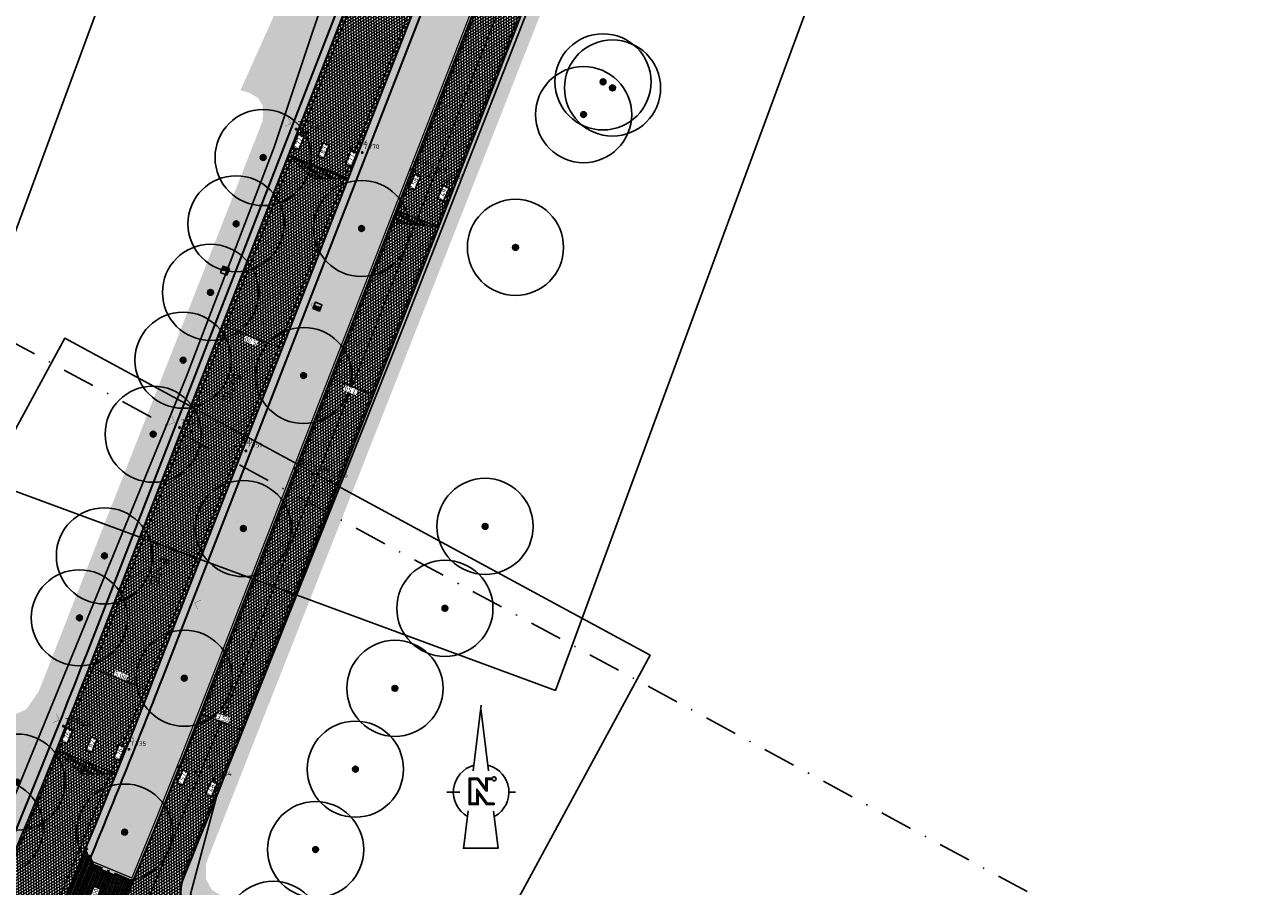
# Model space of a CAD drawing. Header units: metres. Extents: x 157685 to 160831, y 403691 to 406312.
# Tile 101 of 134: x 159935 to 160031, y 405254 to 405321. Entities that reach past the tile are written whole.
import ezdxf
from ezdxf.enums import TextEntityAlignment as Align

# ---------------------------------------------------------------- set-up
doc = ezdxf.new("R2010")
doc.units = ezdxf.units.M
doc.header["$PDMODE"] = 35
for name, pattern in [('DASHDOT2', [12.7, 6.35, -3.175, 0, -3.175]), ('VH-OPSLUITBAND_120X250', [26, 16, -4, 2, -4]), ('VW-1-3_STREEP', [4, 1, -3]), ('VW-30-270_STREEP', [3, 0.3, -2.7])]:
    doc.linetypes.add(name, pattern=pattern)
doc.layers.get('Defpoints').update_dxf_attribs({"color": 171})
for name, color, linetype, lineweight in [('B-WE-GR-BOOM-S (ingemeten)', 90, 'Continuous', 25), ('B-WE-OG-HOOGTEPUNT-S', 7, 'Continuous', 25), ('B-WE-OG-HOOGTEPUNT-T18', 10, 'Continuous', 18), ('B-WE-OG-TOPOGRAFIE-T35', 7, 'Continuous', 35), ('N-WE-GR-DOORWORTELBARE RUIMTE-G', 80, 'Continuous', 35), ('N-WE-GR-GRAS-A', 62, 'Continuous', 18), ('N-WE-GW-HOOGTE_AFWERKHOOGTE-T25', 7, 'Continuous', 25), ('N-WE-VH-GESLOTENVERHARDING_ASFALT-A-200', 253, 'Continuous', 18), ('N-WE-VH-HALFVERHARDING_GRASBETONSTEEN-A-200', 132, 'Continuous', 18), ('N-WE-VH-HALFVERHARDING_GRASBETONSTEEN-G', 7, 'Continuous', 35), ('N-WE-VH-KANTOPSLUITING_OPSLUITBAND_120X250-G', 4, 'VH-OPSLUITBAND_120X250', 35), ('N-WE-VH-KANTVERHARDING-G', 7, 'Continuous', 30), ('N-WE-VH-M', 7, 'Continuous', 18), ('N-WE-VH-OPENVERHARDING_BETONSTRAATSTEEN-A-200', 252, 'Continuous', 18), ('N-WE-VH-VERHARDING_ASFALT-A', 252, 'Continuous', 18), ('N-WE-VW-MARKERING_LANGS_STREEP_13_010-G', 7, 'VW-1-3_STREEP', 13), ('N-WE-VW-MARKERING_LANGS_STREEP_30270_010-G', 7, 'VW-30-270_STREEP', 13), ('N-WE-VW-MARKERING_LANGS_STREEP_DOORGETROKKEN_010-G', 7, 'Continuous', 13), ('X-XX-AL-BLADVERWIJZING_AS-G', 7, 'DASHDOT2', 25), ('X-XX-AL-ORIENTATIE-S', 7, 'Continuous', 25)]:
    doc.layers.add(name, color=color, linetype=linetype, lineweight=lineweight)
doc.layers.add('Iv-a-afwateringsprofiel', color=5, linetype='Continuous')
doc.styles.add('NLCS-ISO', font='NLCS-ISO.TTF')
doc.styles.add('NLCS-ISO-M200-T18', font='NLCS-ISO.TTF', dxfattribs={"height": 0.36})
doc.styles.add('NLCS-ISO-M200-T35', font='NLCS-ISO.TTF', dxfattribs={"height": 0.7000000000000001})
doc.dimstyles.new('NLCS-M200-T18-PIJL_L2_H2', dxfattribs={"dimscale": 0.2, "dimtxt": 0.36, "dimasz": 1.8, "dimexe": 2, "dimexo": 2, "dimgap": 0.7, "dimtad": 1, "dimzin": 0, "dimdsep": 46, "dimtxsty": 'NLCS-ISO-M200-T18', "dimcen": 0, "dimdle": 2, "dimclrd": 256, "dimclre": 256, "dimclrt": 256, "dimazin": 0, "dimtfac": 1, "dimtofl": 0, "dimtmove": 0, "dimatfit": 3, "dimfxl": 2, "dimfxlon": 1, "dimtfill": 1, "dimtfillclr": 256, "dimtolj": 1, "dimtzin": 0, "dimlwd": -1, "dimlwe": -1, "dimarcsym": 0})
pattern_1 = [(0, (0, 0), (1, 1), [0.12, -0.8]), (45, (0.4, 0.2), (-0.1131370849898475, 1.866761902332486), [0.12, -0.8]), (29.99999999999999, (0.08, 0.12), (0.2274613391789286, 1.286025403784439), [0.12, -0.8]), (15, (0.32, 0.48), (0.3856270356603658, 0.7244941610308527), [0.12, -0.8]), (135, (0.16, 2), (-0.02828427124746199, -0.6505382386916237), [0.12, -0.8]), (150, (1.2, 0.4), (0.2156921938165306, -0.5864101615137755), [0.12, -0.8]), (165, (0.24, 0.04), (0.1434520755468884, -0.7010146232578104), [0.12, -0.8]), (85, (0.4, 0.4), (-0.872677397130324, 1.040016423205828), [0.12, -0.8]), (99.99999999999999, (0, 0), (-1.112117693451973, 0.7787131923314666), [0.12, -0.7999999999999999])]
pattern_2 = [(45, (0, 0), (-0.1979898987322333, 0.1979898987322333), [0.14, -0.14]), (135, (0, 0), (-0.1979898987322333, -0.1979898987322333), [0.14, -0.14]), (45, (-0.098994, 0.098994), (-0.1979898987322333, 0.1979898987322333), [0.14, -0.14]), (135, (0.098994, 0.098994), (-0.1979898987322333, -0.1979898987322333), [0.14, -0.14])]

# ---------------------------------------------------------------- blocks, each defined once
blk = doc.blocks.new('Noordpijl Advin')
blk.add_hatch(color=256).paths.add_polyline_path([(2.177849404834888, 2.73513994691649), (0.9178477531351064, 2.73513994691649), (0.9178477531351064, 0.6877692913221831), (-0.5851211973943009, 2.73513994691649), (-2.319488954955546, 2.73513994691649), (-2.319488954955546, -2.44311867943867), (-0.5625231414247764, -2.44311867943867), (-0.5625231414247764, -0.2367687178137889), (1.043524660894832, -2.443118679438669), (2.539621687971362, -2.443118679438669), (2.539621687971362, -2.174601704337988), (1.180188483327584, -2.174601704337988), (-0.8310401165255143, 0.5883759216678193), (-0.8310401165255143, -2.174601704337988), (-2.050971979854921, -2.174601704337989), (-2.050971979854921, 2.466622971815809), (-0.7211052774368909, 2.466622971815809), (0.9137161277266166, 0.239640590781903), (1.186364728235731, 0.239640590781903), (1.186364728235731, 2.466622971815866), (2.181753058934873, 2.466622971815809, 5.5329464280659)])
for p, q in [((0.02856467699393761, 16.93314052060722), (-1.541224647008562, 4.143700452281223)), ((-2.497582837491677, -3.647972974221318), (-3.408174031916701, -11.06677200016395))]:
    blk.add_line(p, q)
for points in [[(-0.0514094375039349, 16.28157274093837), (1.458753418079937, 4.173447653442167)], [(-5.421043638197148, 0), (-6.698291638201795, 0)], [(-5.421043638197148, 0), (-4.143795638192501, 0)], [(5.421043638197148, 0), (6.698291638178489, 0)], [(2.439107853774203, -3.68680006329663), (3.33960511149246, -10.90677200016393), (-3.388535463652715, -10.90677200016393)]]:
    blk.add_lwpolyline(points)
blk.add_lwpolyline([(2.177849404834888, 2.73513994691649), (0.9178477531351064, 2.73513994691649), (0.9178477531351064, 0.6877692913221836), (-0.5851211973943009, 2.73513994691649), (-2.319488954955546, 2.73513994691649), (-2.319488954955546, -2.443118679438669), (-0.5625231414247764, -2.443118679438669), (-0.5625231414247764, -0.2367687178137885), (1.043524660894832, -2.443118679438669), (2.539621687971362, -2.443118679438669), (2.539621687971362, -2.174601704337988), (1.180188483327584, -2.174601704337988), (-0.8310401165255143, 0.5883759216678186), (-0.8310401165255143, -2.174601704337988), (-2.050971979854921, -2.174601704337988), (-2.050971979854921, 2.466622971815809), (-0.7211052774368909, 2.466622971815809), (0.9137161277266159, 0.239640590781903), (1.186364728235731, 0.239640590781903), (1.186364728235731, 2.466622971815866), (2.181753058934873, 2.466622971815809), (2.181753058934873, 2.466622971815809, 5.5329464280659)], format="xyb", close=True)
for start, end in [(105.0457757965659, 240.9591359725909), (300.1770492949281, 74.04173971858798)]:
    blk.add_arc((0, 0), 5.421043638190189, start, end)
for points in [[(-0.0514094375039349, 16.28157274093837), (0.02856467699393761, 16.93314052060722), (1.45875341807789, 4.173447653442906), (1.627851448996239, 4.110441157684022)], [(2.419406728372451, -3.700283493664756), (2.57340211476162, -3.594889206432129), (3.33960511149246, -10.90677200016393), (3.520800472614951, -11.06677200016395)], [(-3.408174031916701, -11.06677200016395), (-3.388535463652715, -10.90677200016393), (3.520800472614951, -11.06677200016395), (3.33960511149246, -10.90677200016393)]]:
    blk.add_solid(points)
blk = doc.blocks.new('*D823')
at = {"layer": 'Defpoints', "color": 0, "transparency": 16777216}
for p in [(159948.4194690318, 405267.0579956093), (159951.6790182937, 405265.7831079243), (159951.6790182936, 405265.7831079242)]:
    blk.add_point(p, dxfattribs=at)
at = {"layer": 'N-WE-VH-M', "transparency": 16777216}
for p, q in [((159948.4194690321, 405267.0579956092), (159948.5651704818, 405267.4305155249)), ((159948.7547369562, 405266.9268643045), (159951.3437503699, 405265.9142392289)), ((159951.6790182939, 405265.7831079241), (159951.5333168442, 405265.4105880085))]:
    blk.add_line(p, q, dxfattribs=at)
for points in [[(159948.7765921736, 405266.9827422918), (159948.7328817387, 405266.8709863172), (159948.4194690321, 405267.0579956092)], [(159951.3656055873, 405265.9701172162), (159951.3218951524, 405265.8583612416), (159951.6790182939, 405265.7831079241)]]:
    blk.add_solid(points, dxfattribs=at)
at = {"layer": 'N-WE-VH-M', "transparency": 16777216, "insert": (159950.1658048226, 405266.7185676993), "char_height": 0.36, "attachment_point": 5, "rotation": 338.6383433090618, "style": 'NLCS-ISO-M200-T18', "bg_fill": 3, "box_fill_scale": 1.1, "bg_fill_color": 256, "bg_fill_true_color": 13158600, "bg_fill_transparency": 0}
blk.add_mtext('\\A1;3.50', dxfattribs=at)
blk = doc.blocks.new('*D824')
at = {"layer": 'Defpoints', "color": 0, "transparency": 16777216}
for p in [(159939.7925957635, 405270.8077910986), (159939.7501453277, 405270.6991067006), (159944.4499465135, 405268.9887023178)]:
    blk.add_point(p, dxfattribs=at)
at = {"layer": 'N-WE-VH-M', "transparency": 16777216}
for p, q in [((159939.7501453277, 405270.6991067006), (159939.6046182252, 405270.3265186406)), ((159944.0721668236, 405269.0109923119), (159940.0854745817, 405270.5681323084)), ((159944.4074960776, 405268.8800179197), (159944.2619689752, 405268.5074298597))]:
    blk.add_line(p, q, dxfattribs=at)
for points in [[(159940.1073036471, 405270.6240205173), (159940.0636455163, 405270.5122440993), (159939.7501453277, 405270.6991067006)], [(159944.093995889, 405269.0668805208), (159944.0503377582, 405268.9551041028), (159944.4074960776, 405268.8800179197)]]:
    blk.add_solid(points, dxfattribs=at)
at = {"layer": 'N-WE-VH-M', "transparency": 16777216, "insert": (159942.1952423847, 405270.0876327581), "char_height": 0.36, "attachment_point": 5, "rotation": 338.66515650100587, "style": 'NLCS-ISO-M200-T18', "bg_fill": 3, "box_fill_scale": 1.1, "bg_fill_color": 256, "bg_fill_true_color": 13158600, "bg_fill_transparency": 0}
blk.add_mtext('\\A1;5.00', dxfattribs=at)
blk = doc.blocks.new('*D831')
at = {"layer": 'Defpoints', "color": 0, "transparency": 16777216}
for p in [(159941.1568470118, 405254.707042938), (159941.2049837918, 405254.6870176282), (159939.6204568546, 405251.0138728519)]:
    blk.add_point(p, dxfattribs=at)
at = {"layer": 'N-WE-VH-M', "transparency": 16777216}
for p, q in [((159939.8068687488, 405251.3262328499), (159941.0667086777, 405254.3546323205)), ((159941.2049837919, 405254.6870176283), (159941.5743008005, 405254.5333786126)), ((159939.6685936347, 405250.9938475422), (159940.0379106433, 405250.8402085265))]:
    blk.add_line(p, q, dxfattribs=at)
for points in [[(159941.0113111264, 405254.3776781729), (159941.122106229, 405254.3315864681), (159941.2049837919, 405254.6870176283)], [(159939.7514711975, 405251.3492787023), (159939.8622663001, 405251.3031869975), (159939.6685936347, 405250.9938475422)]]:
    blk.add_solid(points, dxfattribs=at)
at = {"layer": 'N-WE-VH-M', "transparency": 16777216, "insert": (159940.1413351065, 405252.9633437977), "char_height": 0.36, "attachment_point": 5, "rotation": 67.41227417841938, "style": 'NLCS-ISO-M200-T18', "bg_fill": 3, "box_fill_scale": 1.1, "bg_fill_color": 256, "bg_fill_true_color": 13158600, "bg_fill_transparency": 0}
blk.add_mtext('\\A1;4.00', dxfattribs=at)
blk = doc.blocks.new('*D843')
at = {"layer": 'Defpoints', "color": 0, "transparency": 16777216}
for p in [(159958.6113422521, 405293.249947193), (159961.8731554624, 405291.9808630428), (159961.8731554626, 405291.9808630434)]:
    blk.add_point(p, dxfattribs=at)
at = {"layer": 'N-WE-VH-M', "transparency": 16777216}
for p, q in [((159958.6113422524, 405293.2499471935), (159958.756380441, 405293.6227258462)), ((159958.9468430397, 405293.1194128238), (159961.5376546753, 405292.111397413)), ((159961.8731554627, 405291.9808630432), (159962.0181936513, 405292.3536416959))]:
    blk.add_line(p, q, dxfattribs=at)
for points in [[(159958.9250873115, 405293.0634960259), (159958.968598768, 405293.1753296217), (159958.6113422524, 405293.2499471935)], [(159961.515898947, 405292.0554806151), (159961.5594104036, 405292.1673142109), (159961.8731554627, 405291.9808630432)]]:
    blk.add_solid(points, dxfattribs=at)
at = {"layer": 'N-WE-VH-M', "transparency": 16777216, "insert": (159960.1262183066, 405292.3171821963), "char_height": 0.36, "attachment_point": 5, "rotation": 158.7403213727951, "style": 'NLCS-ISO-M200-T18', "bg_fill": 3, "box_fill_scale": 1.1, "bg_fill_color": 256, "bg_fill_true_color": 13158600, "bg_fill_transparency": 0}
blk.add_mtext('\\A1;3.50', dxfattribs=at)
blk = doc.blocks.new('*D844')
at = {"layer": 'Defpoints', "color": 0, "transparency": 16777216}
for p in [(159950.1256568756, 405297.3641576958), (159950.1256568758, 405297.3641576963), (159954.7853900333, 405295.5511803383)]:
    blk.add_point(p, dxfattribs=at)
at = {"layer": 'N-WE-VH-M', "transparency": 16777216}
for p, q in [((159950.1256568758, 405297.3641576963), (159950.2706950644, 405297.7369363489)), ((159954.4498892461, 405295.6817147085), (159950.4611576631, 405297.2336233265)), ((159954.7853900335, 405295.5511803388), (159954.9304282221, 405295.9239589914))]:
    blk.add_line(p, q, dxfattribs=at)
for points in [[(159950.4394019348, 405297.1777065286), (159950.4829133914, 405297.2895401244), (159950.1256568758, 405297.3641576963)], [(159954.4281335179, 405295.6257979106), (159954.4716449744, 405295.7376315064), (159954.7853900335, 405295.5511803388)]]:
    blk.add_solid(points, dxfattribs=at)
at = {"layer": 'N-WE-VH-M', "transparency": 16777216, "insert": (159952.3394929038, 405296.1594460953), "char_height": 0.36, "attachment_point": 5, "rotation": 158.74032137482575, "style": 'NLCS-ISO-M200-T18', "bg_fill": 3, "box_fill_scale": 1.1, "bg_fill_color": 256, "bg_fill_true_color": 13158600, "bg_fill_transparency": 0}
blk.add_mtext('\\A1;5.00', dxfattribs=at)
blk = doc.blocks.new('SGR-BOOM_01')
at = {"ltscale": 0.1}
h = blk.add_hatch(color=256, dxfattribs=at)
edge = h.paths.add_edge_path()
edge.add_arc((7.366995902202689e-12, -5.115907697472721e-12), 0.15, 0, 360)
for centre, radius in [((0, 0), 2.5), ((7.366995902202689e-12, -5.115907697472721e-12), 0.04499999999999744)]:
    blk.add_circle(centre, radius)
blk.add_circle((7.366995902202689e-12, -5.115907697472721e-12), 0.15, dxfattribs=at)
blk = doc.blocks.new('SOG-HOOGTEPUNT-SO')
for p, q in [((-0.5, 0), (0.5, 0)), ((0, 0.5), (0, -0.5))]:
    blk.add_line(p, q)
blk = doc.blocks.new('*U873')
h = blk.add_hatch()
h.set_pattern_fill('AMO-BODEM_LEEM', color=256, scale=0.1, angle=135, pattern_type=2)
h.set_pattern_definition([(270, (0.4999999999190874, -1.52950818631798), (0.25, -5.551115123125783e-17), [])])
h.paths.add_polyline_path([(3.499999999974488, 0), (3.499999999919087, 1), (0, 0)])
blk.add_lwpolyline([(3.499999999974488, 0), (3.499999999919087, 1), (0, 0)], close=True)
blk = doc.blocks.new('*U874')
h = blk.add_hatch()
h.set_pattern_fill('AMO-BODEM_LEEM', color=256, scale=0.1, angle=135, pattern_type=2)
h.set_pattern_definition([(270, (-0.4999999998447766, -0.5295081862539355), (0.25, -5.551115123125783e-17), [])])
h.paths.add_polyline_path([(2.500000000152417, 0), (2.500000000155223, 1.000000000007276), (0, 0)])
h = blk.add_hatch()
h.set_pattern_fill('AMO-BODEM_LEEM', color=256, scale=0.1, angle=135, pattern_type=2)
h.set_pattern_definition([(270, (-1.499999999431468, -0.5295081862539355), (0.25, -5.551115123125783e-17), [])])
h.paths.add_polyline_path([(2.500000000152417, 0), (2.500000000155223, 1.000000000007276), (5.000000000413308, 0)])
for points in [[(2.500000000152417, 0), (2.500000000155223, 1.000000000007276), (0, 0)], [(2.500000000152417, 0), (2.500000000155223, 1.000000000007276), (5.000000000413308, 0)]]:
    blk.add_lwpolyline(points, close=True)
blk = doc.blocks.new('*U887')
at = {"true_color": 0xff0000}
h = blk.add_hatch(dxfattribs=at)
h.set_pattern_fill('ANGLE', color=1)
h.set_pattern_definition([(0, (-159856.0172382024, -405056.4719407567), (0, 6.985), [5.08, -1.905]), (90, (-159856.0172382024, -405056.4719407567), (-6.985, 4.277078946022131e-16), [5.08, -1.905])])
h.paths.add_polyline_path([(-0.2700000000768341, 0), (0, 0), (-5.820768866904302e-11, 0.5400000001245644), (-0.2700000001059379, 0.5400000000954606)])
h = blk.add_hatch(color=1, dxfattribs=at)
h.dxf.hatch_style = 1
h.paths.add_polyline_path([(-0.2700000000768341, 0), (0, 0), (-5.820766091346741e-11, 0.5400000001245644), (-0.2700000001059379, 0.5400000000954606)])
for points in [[(-0.2700000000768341, 0.5400000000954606), (0.269999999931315, 0.5400000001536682), (0.269999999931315, 0), (-0.2700000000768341, 0), (-0.2700000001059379, 0.5400000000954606)], [(-5.820766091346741e-11, 0.5400000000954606), (0, 0)]]:
    blk.add_lwpolyline(points)

msp = doc.modelspace()

# ---------------------------------------------------------------- hatches: boundary and pattern name
at = {"layer": 'N-WE-GR-GRAS-A'}
h = msp.add_hatch(dxfattribs=at)
h.set_pattern_fill('AGR-GRAS_01-SO', color=256, scale=0.04, pattern_type=2)
h.set_pattern_definition(pattern_1)
h.paths.add_polyline_path([(159817.8796577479, 405032.3615227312, -0.4244536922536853), (159807.6438550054, 405029.4353138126), (159804.9141757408, 405031.0140775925), (159806.698841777, 405031.3737125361), (159807.04, 405031.16), (159809.611, 405030.341), (159812.223, 405030.001), (159814.279, 405030.385), (159814.444, 405031.62), (159813.956, 405032.225), (159812.2396506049, 405033.242021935), (159814.061361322, 405034.8103542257), (159814.820717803, 405034.4740069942), (159815.4994739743, 405034.4123150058), (159816.4167998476, 405034.6580784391), (159816.9569999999, 405035.0349999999), (159820.3059377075, 405041.4946262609), (159822.354460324, 405045.432314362), (159826.6084500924, 405053.2936794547), (159829.7245208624, 405059.052172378), (159832.6918773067, 405064.5358415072), (159835.7447925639, 405070.2193987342), (159838.9744319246, 405076.357307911), (159841.6731033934, 405081.4861159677), (159844.7820544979, 405087.3946578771), (159847.8561333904, 405093.236925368), (159850.9675923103, 405099.3492203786), (159854.691755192, 405106.6695736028), (159860.2108525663, 405117.423530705), (159863.4243890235, 405123.3615823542), (159868.7449137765, 405133.192978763), (159871.6940751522, 405138.642511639), (159873.819, 405142.569), (159873.564, 405143.583), (159872.949, 405144.16), (159873.919, 405145.714), (159874.7056259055, 405145.5456317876), (159875.890950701, 405145.9547218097), (159876.2720000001, 405146.3540000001), (159878.9147885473, 405151.370059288), (159881.6262659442, 405156.5466831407), (159887.3003615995, 405167.3793970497), (159892.3483595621, 405177.0167949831), (159893.538, 405179.288), (159894.727, 405181.558), (159894.969, 405183.164), (159894.4128649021, 405184.0045896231), (159892.825, 405184.615), (159896.102, 405188.599), (159896.9029999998, 405188.438), (159898.181, 405188.684), (159899.684, 405190.033), (159902.6926736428, 405195.8713152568), (159907.5866702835, 405205.3680897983), (159913.3084460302, 405216.4711653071), (159918.3450532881, 405227.099399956), (159923.3978129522, 405237.8616172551), (159925.995516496, 405243.3946431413), (159929.861, 405251.628), (159929.911, 405253.028), (159929.35, 405253.63), (159928.363, 405254.141), (159928.977, 405259.516), (159929.897, 405259.351), (159931.062, 405259.363), (159932.331, 405262.333), (159931.733, 405263.36), (159931.174, 405263.618), (159932.61, 405267.191), (159933.738, 405266.939), (159934.813, 405267.403), (159935.788, 405268.797), (159941.1987197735, 405282.5879445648), (159944.9254816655, 405292.0867855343), (159949.2255724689, 405303.0469380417), (159953.271, 405313.358), (159953.284, 405314.495), (159952.883, 405315.118), (159952.236, 405315.511), (159951.529, 405315.708), (159958.367, 405330.954), (159959.877, 405331.032), (159960.96, 405331.735), (159963.5452468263, 405338.7491122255), (159973.5640148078, 405364.9600869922), (159984.162, 405391.33), (159983.822, 405392.929), (159983.104, 405393.589), (159982.386, 405393.853), (159984.688, 405397.951), (159985.985, 405397.984), (159987.076, 405398.897), (159989.441, 405405.903), (159988.08, 405407.062), (159988.527, 405412.178), (159989.913, 405411.732), (159991.291, 405411.789), (159992.095, 405412.104), (159998.5395093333, 405429.2600094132), (160007.1440218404, 405452.1679849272), (160009.451, 405458.31), (160009.626, 405460.261), (160009.534, 405460.661), (160008.794, 405461.402), (160009.8954955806, 405467.6054778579), (160011.385, 405467.341), (160013.662, 405468.133), (160014.677, 405469.155), (160026.9453321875, 405500.9300206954), (160034.7315372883, 405521.1565030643), (160042.3070101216, 405541.7245019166), (160047.868, 405557.494), (160047.613, 405559.249), (160046.719, 405560.154), (160045.615, 405560.352), (160047.615, 405564.794), (160048.822, 405564.245), (160050.393, 405564.15), (160050.929, 405564.7125), (160051.128, 405565.102), (160051.131, 405565.949), (160048.346, 405567.585), (160050.1055, 405571.699), (160050.699, 405570.911), (160051.669, 405570.665), (160053.018, 405570.643), (160053.937, 405571.219), (160058.5456374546, 405583.3248661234), (160064.6810399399, 405599.4412045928), (160069.547, 405612.223), (160069.547, 405613.704), (160068.895, 405614.706), (160068.1765210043, 405615.0935586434), (160070.5442836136, 405619.4830561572), (160072.047, 405619.276), (160073.333, 405619.76), (160078.7473752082, 405633.9478085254), (160089.138878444, 405660.9656097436), (160104.332, 405700.743), (160104.711, 405703.242), (160102.967, 405704.018), (160104.9126580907, 405706.7553753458), (160106.026, 405706.74), (160107.223, 405707.65), (160113.4380612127, 405722.7273025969), (160116.4352043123, 405730.3910378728), (160119.5624009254, 405738.6670014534), (160120.942, 405742.345), (160122.7570846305, 405748.868433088), (160125.062, 405762.2635), (160125.7830441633, 405769.6398440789), (160126.167433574, 405777.2421988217), (160126.2277432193, 405782.3110332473), (160136.3575773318, 405786.1409829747), (160140.471531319, 405781.8232589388, -0.3714281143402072), (160141.0844722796, 405769.5659894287, 0.07269134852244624), (160116.0165246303, 405725.3933185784), (160115.4468538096, 405723.9291447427), (159939.5895977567, 405271.9390061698, -0.02962782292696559), (159902.6989021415, 405191.5621666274)])
h = msp.add_hatch(dxfattribs=at)
h.set_pattern_fill('AGR-GRAS_01-SO', color=256, scale=0.04, pattern_type=2)
h.set_pattern_definition(pattern_1)
edge = h.paths.add_edge_path()
edge.add_line((159938.4496314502, 405251.3709765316), (159937.8599334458, 405251.1285682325))
edge.add_arc((159243.5186586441, 405542.7615638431), 753.1000000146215, 331.9521103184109, 337.21691666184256, ccw=False)
edge.add_line((159908.1707424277, 405188.6468683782), (159818.5533505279, 405020.4403888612))
edge.add_line((159818.5533505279, 405020.4403888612), (159819.8585312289, 405019.7080746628))
edge.add_arc((159820.8371751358, 405021.4522811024), 2.000000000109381, 240.7039747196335, 330.7039747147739)
edge.add_line((159822.5813815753, 405020.4736371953), (159825.7722653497, 405026.1606495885))
edge.add_arc((159389.7206557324, 405270.8216261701), 499.9999997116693, 330.7039747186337, 331.9521103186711)
edge.add_line((159830.9980978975, 405035.7169287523), (159911.5244509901, 405186.8600726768))
edge.add_arc((159243.5186586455, 405542.7615638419), 756.9000000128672, 331.9521103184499, 337.2517943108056)
edge.add_line((159941.5417401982, 405250.081896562), (159938.4496314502, 405251.3709765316))
edge = h.paths.add_edge_path()
edge.add_line((159939.8341569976, 405255.8742396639), (159940.0781576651, 405255.2857565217))
edge.add_line((159940.0781576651, 405255.2857565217), (159943.1703137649, 405253.9966568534))
edge.add_arc((159243.518658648, 405542.7615638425), 756.9000000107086, 337.5727540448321, 338.7403213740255)
edge.add_line((159948.9090640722, 405268.3130514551), (160001.0533824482, 405402.3349179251))
edge.add_line((160001.0533824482, 405402.3349179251), (159998.4439318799, 405403.3501852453))
edge.add_line((159998.4439318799, 405403.3501852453), (159997.1493897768, 405402.7808340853))
edge.add_line((159997.1493897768, 405402.7808340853), (159945.3676668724, 405269.6909142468))
edge.add_arc((159243.5186585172, 405542.7615638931), 753.100000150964, 337.60796338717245, 338.7403213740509, ccw=False)
h = msp.add_hatch(dxfattribs=at)
h.set_pattern_fill('AGR-GRAS_01-SO', color=256, scale=0.04, pattern_type=2)
h.set_pattern_definition(pattern_1)
h.paths.add_polyline_path([(159992.895, 405362.767), (159992.28, 405362.974), (159991.803, 405363.679), (159992.122, 405365.228), (159992.882, 405366.497), (159993.425, 405366.901), (159994.505, 405366.757), (159994.993, 405367.171), (159991.6497600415, 405368.5130001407), (159952.1708772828, 405267.0439673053, -0.004513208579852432), (159947.0782254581, 405254.2964949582, 0.419476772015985), (159948.7658612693, 405250.3627028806), (159953.246, 405248.619), (159953.443, 405249.189), (159950.4699714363, 405250.3320063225), (159950.089, 405252.867), (159949.286, 405253.345), (159948.839, 405254.181), (159948.828, 405255.345), (159951.5187644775, 405262.179890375), (159956.5035815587, 405274.8419715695), (159960.9263629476, 405286.076409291), (159965.1263312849, 405296.744872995), (159968.0052430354, 405304.0576818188), (159972.1756521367, 405314.6510612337), (159976.462392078, 405325.5399360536), (159981.0643390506, 405337.2294775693), (159986.3327803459, 405350.6120010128), (159988.811, 405356.907), (159989.509, 405357.2), (159990.486, 405357.139)])
at = {"layer": 'N-WE-VH-GESLOTENVERHARDING_ASFALT-A-200', "true_color": 0xcf7363}
h = msp.add_hatch(dxfattribs=at)
h.set_pattern_fill('AVH-ASFALT-SO', color=23, scale=0.2, pattern_type=2)
h.set_pattern_definition([(31.64993266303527, (159085.9115677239, 404918.0168982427), (-0.1049455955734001, 0.1702539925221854), []), (91.64993266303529, (159085.9115677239, 404918.0168982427), (-0.1999170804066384, -0.00575855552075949), [])])
edge = h.paths.add_edge_path()
edge.add_arc((159243.5186586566, 405542.7615638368), 760.4000000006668, 337.7059771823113, 338.740321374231)
edge.add_line((159952.1708772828, 405267.0439673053), (159995.4326285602, 405378.2357679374))
edge.add_line((159995.4326285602, 405378.2357679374), (159992.7713508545, 405381.0483546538))
edge.add_line((159992.7713508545, 405381.0483546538), (159948.9090640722, 405268.3130514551))
edge.add_arc((159243.5186586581, 405542.7615638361), 756.8999999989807, 331.9521103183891, 338.74032137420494, ccw=False)
edge.add_line((159911.5244509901, 405186.8600726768), (159830.9980978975, 405035.7169287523))
edge.add_arc((159389.7206554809, 405270.8216263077), 499.9999999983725, 330.7039747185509, 331.95211031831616, ccw=False)
edge.add_line((159825.7722653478, 405026.1606495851), (159822.5813815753, 405020.4736371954))
edge.add_arc((159820.8371751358, 405021.4522811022), 2.000000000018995, 240.7039747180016, 330.70397471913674, ccw=False)
edge.add_line((159819.8585312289, 405019.7080746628), (159818.0299644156, 405020.7340517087))
edge.add_line((159818.0299644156, 405020.7340517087), (159816.3838409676, 405017.6443765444))
edge.add_line((159816.3838409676, 405017.6443765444), (159818.161011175, 405016.6472372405))
edge.add_arc((159817.1823672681, 405014.903030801), 1.999999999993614, -28.82169555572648, 60.70397471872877, ccw=False)
edge.add_arc((160260.0631488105, 404771.2088303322), 503.500000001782, 151.1783044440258, 151.9708105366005)
edge.add_line((159815.6195172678, 405007.8142156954), (159801.4964828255, 404981.2852645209))
edge.add_arc((159822.2401279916, 404970.2421134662), 23.49999999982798, 151.9708105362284, 164.677791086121)
edge.add_line((159799.5754339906, 404976.4519158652), (159799.3281786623, 404975.5494771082))
edge.add_arc((159780.0390773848, 404980.83441532), 19.99999999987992, 320.5747175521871, 344.67779108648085, ccw=False)
edge.add_line((159795.4881457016, 404968.1329867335), (159794.8501385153, 404967.3569624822))
edge.add_line((159794.8501385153, 404967.3569624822), (159797.6083362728, 404965.2006369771))
edge.add_line((159797.6083362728, 404965.2006369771), (159798.1917326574, 404965.9102367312))
edge.add_arc((159780.0390773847, 404980.83441532), 23.5000000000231, 320.574717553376, 344.6777910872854)
edge.add_line((159802.7037713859, 404974.6246129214), (159802.9510267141, 404975.5270516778))
edge.add_arc((159822.2401279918, 404970.2421134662), 19.99999999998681, 151.9708105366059, 164.6777910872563, ccw=False)
edge.add_line((159804.5859618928, 404979.6405398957), (159818.7089963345, 405006.1694910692))
edge.add_arc((160260.0631488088, 404771.2088303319), 500.000000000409, 150.7039747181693, 151.9708105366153, ccw=False)
edge.add_line((159824.0115389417, 405015.8698070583), (159828.8246266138, 405024.4480227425))
edge.add_arc((159389.7206554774, 405270.8216263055), 503.5000000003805, 330.7039747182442, 331.9521103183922)
edge.add_line((159834.087039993, 405034.0711958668), (159914.6133930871, 405185.2143397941))
edge.add_arc((159243.5186586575, 405542.7615638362), 760.3999999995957, 331.952110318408, 337.1016051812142)
edge.add_arc((159946.7599192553, 405245.724041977), 3.000000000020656, 68.73381308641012, 157.1016051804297, ccw=False)
edge.add_line((159947.8480232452, 405248.5197582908), (159952.5023399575, 405246.7082795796))
edge.add_line((159952.5023399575, 405246.7082795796), (159953.246, 405248.619))
edge.add_line((159953.246, 405248.619), (159948.7658612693, 405250.3627028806))
edge.add_arc((159949.8539733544, 405253.1584160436), 2.999999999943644, 157.7059771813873, 248.733647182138, ccw=False)
at = {"layer": 'N-WE-VH-HALFVERHARDING_GRASBETONSTEEN-A-200'}
h = msp.add_hatch(dxfattribs=at)
h.set_pattern_fill('AVH-GRASBETONSTEEN_02-SO', color=256, scale=0.2, pattern_type=2)
h.set_pattern_definition(pattern_2)
h.paths.add_polyline_path([(160023.9441390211, 405487.0931840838), (160023.4683404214, 405487.5250182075), (159939.5895977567, 405271.9390061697, -0.02962782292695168), (159902.6989021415, 405191.5621666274), (159853.6176184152, 405099.4395353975), (159854.0980562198, 405099.0652611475), (159903.2284350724, 405191.2800409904, 0.02962782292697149), (159940.1487657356, 405271.721448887)])
h = msp.add_hatch(dxfattribs=at)
h.set_pattern_fill('AVH-GRASBETONSTEEN_02-SO', color=256, scale=0.2, pattern_type=2)
h.set_pattern_definition(pattern_2)
edge = h.paths.add_edge_path()
edge.add_line((159937.8599334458, 405251.1285682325), (159937.0730333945, 405250.8050957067))
edge.add_arc((159243.5186586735, 405542.7615638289), 752.4999999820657, 331.95211031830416, 337.17100722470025, ccw=False)
edge.add_line((159907.6412094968, 405188.9289940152), (159858.101704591, 405095.9463090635))
edge.add_line((159858.101704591, 405095.9463090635), (159858.5821423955, 405095.5720348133))
edge.add_line((159858.5821423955, 405095.5720348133), (159908.1707424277, 405188.6468683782))
edge.add_arc((159243.5186586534, 405542.7615638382), 753.1000000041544, 331.9521103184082, 337.216916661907)
edge = h.paths.add_edge_path()
edge.add_line((159997.3054125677, 405403.1818454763), (159996.5286873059, 405402.8402347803))
edge.add_line((159996.5286873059, 405402.8402347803), (159944.8084988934, 405269.9084715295))
edge.add_arc((159243.5186588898, 405542.7615637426), 752.4999997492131, 337.6538063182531, 338.7403213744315, ccw=False)
edge.add_line((159939.5085334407, 405256.6595816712), (159939.8341569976, 405255.8742396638))
edge.add_arc((159243.5186587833, 405542.7615637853), 753.0999998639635, 337.607963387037, 338.7403213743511)
edge.add_line((159945.3676668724, 405269.6909142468), (159997.3054125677, 405403.1818454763))
h.paths.add_polyline_path([(160013.0256257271, 405443.5860999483), (160012.2489004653, 405443.2444892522), (159998.8273291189, 405408.7482277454), (159999.1689398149, 405407.9715024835)])
h.paths.add_polyline_path([(160014.5475422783, 405449.1524822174), (160014.8891529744, 405448.3757569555), (160028.3849259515, 405483.0627322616), (160027.9091273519, 405483.4945663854)])
at = {"layer": 'N-WE-VH-OPENVERHARDING_BETONSTRAATSTEEN-A-200'}
h = msp.add_hatch(dxfattribs=at)
h.set_pattern_fill('AVH-BSS_KEIFORMAAT_HALFST-SO', color=256, scale=0.1, pattern_type=2)
h.set_pattern_definition([(338.7403213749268, (159242.9656584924, 405542.9943530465), (0.1359269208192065, 0.059781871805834), [0.105, -0.105]), (68.74032137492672, (159242.9656584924, 405542.9943530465), (-0.09785439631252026, 0.03807252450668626), [])])
edge = h.paths.add_edge_path()
edge.add_line((159943.116907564, 405253.8916410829), (159939.9862953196, 405255.1940023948))
edge.add_line((159939.9862953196, 405255.1940023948), (159939.443860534, 405256.5022517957))
edge.add_arc((159242.9656584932, 405542.9943530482), 753.0999999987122, 337.1839565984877, 337.64048019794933, ccw=False)
edge.add_line((159937.1390531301, 405250.9619778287), (159938.4499051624, 405251.5008323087))
edge.add_line((159938.4499051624, 405251.5008323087), (159941.5891100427, 405250.1948963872))
edge.add_arc((159699.1409462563, 405352.5584021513), 263.1718059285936, 337.1101496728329, 337.9810102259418)
at = {"layer": 'N-WE-VH-VERHARDING_ASFALT-A'}
h = msp.add_hatch(dxfattribs=at)
h.set_pattern_fill('AVH-ASFALT', color=256, scale=0.2, angle=90, pattern_type=2)
h.set_pattern_definition([(211.952110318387, (160401.9374069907, 405586.9289014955), (0.1058420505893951, -0.1696981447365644), []), (271.952110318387, (160401.9374069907, 405586.9289014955), (0.1998839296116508, 0.006812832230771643), [])])
h.paths.add_polyline_path([(160120.8914682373, 405722.4787407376), (160121.2354257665, 405723.362783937, -0.07269134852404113), (160145.503940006, 405766.1267591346), (160141.5579866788, 405769.1975004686, 0.07269134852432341), (160116.5756926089, 405725.1757612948), (160116.0015831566, 405723.7001792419), (159940.1487657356, 405271.721448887, -0.02962782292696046), (159903.2284350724, 405191.2800409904), (159818.4091906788, 405032.0793970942), (159822.821965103, 405029.7283501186), (159907.6412094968, 405188.9289940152, 0.02962782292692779), (159944.8084988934, 405269.9084715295)])

# ---------------------------------------------------------------- linework, layer by layer
at = {"color": 210, "const_width": 0.01999999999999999}
for points in [[(159955.2480655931, 405313.6005955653), (159955.4647819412, 405313.1059906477), (159954.9701770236, 405312.8892742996)], [(159957.2467605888, 405298.5347415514), (159957.0299404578, 405299.0293009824), (159957.5244998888, 405299.2461211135)], [(159946.1831788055, 405290.3019297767), (159946.3998951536, 405289.8073248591), (159945.905290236, 405289.590608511)], [(159948.1818738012, 405275.2360757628), (159947.9650536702, 405275.7306351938), (159948.4596131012, 405275.9474553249)], [(159937.1802843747, 405267.077758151), (159937.384043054, 405266.5776757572), (159936.8839606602, 405266.3739170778)]]:
    msp.add_lwpolyline(points, dxfattribs=at)
at = {"layer": 'Defpoints'}
for points in [[(159976.0912674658, 405268.8974070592), (160043.171409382, 405450.9102160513), (159994.4590899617, 405468.8630366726), (159927.3789480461, 405286.8502276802)], [(159891.0706725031, 405101.0756500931), (159983.4731993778, 405271.6340890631), (159937.8264385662, 405296.3639709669), (159845.4239116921, 405125.8055319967)]]:
    msp.add_lwpolyline(points, close=True, dxfattribs=at)
for points in [[(160005.4592925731, 405443.3134618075), (159993.7224464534, 405413.5178092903), (159993.3116752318, 405410.0563341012), (159992.0349765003, 405408.6126921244), (159992.1207802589, 405407.0174442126), (159990.5329543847, 405404.9913869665), (159980.4849831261, 405378.8882133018), (159963.7048338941, 405336.4788124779), (159960.3902347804, 405329.9845271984), (159954.170145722, 405311.2786211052), (159947.2915763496, 405293.32360137), (159933.9544699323, 405260.7447391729), (159926.8088275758, 405243.0039390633), (159924.5147535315, 405237.605620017), (159916.0466362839, 405219.9264468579), (159910.9889679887, 405209.9771870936), (159899.0895037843, 405187.388224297), (159889.2751687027, 405168.2609885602), (159876.3260978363, 405143.8349527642)], [(159891.7597833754, 405141.4357860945), (159905.3294020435, 405166.6634379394), (159922.1220900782, 405198.3869894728), (159931.4565437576, 405216.9166455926), (159938.8044226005, 405234.2532846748), (159944.7942472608, 405247.8167244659), (159947.56, 405247.606), (159949.4229620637, 405246.4526887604), (159949.6330718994, 405247.0016266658), (159950.4250864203, 405249.9944571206), (159950.5148564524, 405250.6695555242), (159949.133, 405250.878), (159947.6445945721, 405253.0032299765), (159949.6782338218, 405260.7012432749), (159964.2638467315, 405297.3267762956), (159979.0709433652, 405335.0692939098)]]:
    msp.add_lwpolyline(points, dxfattribs=at)
at = {"layer": 'N-WE-GR-DOORWORTELBARE RUIMTE-G', "const_width": 0.1}
msp.add_lwpolyline([(159943.0619322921, 405254.2583605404, 0.005028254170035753), (159948.7226747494, 405268.3855705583), (160000.7509625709, 405402.1092140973)], format="xyb", dxfattribs=at)
msp.add_lwpolyline([(159943.0619322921, 405254.2583605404), (159939.970992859, 405255.5442176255)], dxfattribs=at)
at = {"layer": 'N-WE-VH-HALFVERHARDING_GRASBETONSTEEN-G'}
for points in [[(160115.4468538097, 405723.9291447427), (159939.5895977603, 405271.939006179, -0.02962782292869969), (159902.6989021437, 405191.5621666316), (159817.8796577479, 405032.3615227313)], [(159997.3054125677, 405403.1818454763), (159945.3676668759, 405269.6909142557, -0.004940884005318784), (159939.8341569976, 405255.8742396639)]]:
    msp.add_lwpolyline(points, format="xyb", dxfattribs=at)
at = {"layer": 'N-WE-VH-KANTOPSLUITING_OPSLUITBAND_120X250-G', "ltscale": 0.1, "flags": 128}
msp.add_lwpolyline([(159943.1712776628, 405253.9989923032), (159940.0781576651, 405255.2857565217), (159939.5085449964, 405256.659553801)], dxfattribs=at)
at = {"layer": 'N-WE-VH-KANTVERHARDING-G'}
for points in [[(159822.5813815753, 405020.4736371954), (159825.772265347, 405026.1606495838, 0.005446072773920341), (159830.9980978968, 405035.7169287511), (159911.5244509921, 405186.8600726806, 0.0296278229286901), (159948.9090640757, 405268.313051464), (160117.8526460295, 405702.5335933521, -0.01810380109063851), (160119.3866818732, 405706.0897752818), (160127.2883649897, 405722.7244534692, -0.1528452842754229), (160213.9325070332, 405816.3290349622), (160300.5375642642, 405865.990771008, -0.01138945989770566), (160304.5397563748, 405868.1661427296), (160313.3439731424, 405872.6949742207)], [(160319.1649081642, 405863.1942099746, -0.2899882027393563), (160310.605138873, 405863.2177758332), (160309.4287269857, 405863.9672562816, 0.2788850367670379), (160304.2549407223, 405864.0878126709), (160215.6735669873, 405813.29280206, 0.1528452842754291), (160130.449820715, 405721.222721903), (160122.5481375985, 405704.5880437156, 0.01810380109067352), (160121.1144592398, 405701.2645092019), (159952.1708772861, 405267.0439673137, -0.004513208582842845), (159947.0782254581, 405254.2964949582)], [(159818.4091906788, 405032.0793970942), (159903.2284350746, 405191.2800409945, 0.02962782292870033), (159940.1487657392, 405271.7214488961), (160116.0015831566, 405723.7001792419)], [(159802.4942940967, 404961.3808544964), (159794.779586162, 404967.4121194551, -0.4138282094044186), (159793.3978150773, 404978.6336291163, 0.03772707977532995), (159801.9503517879, 404991.4958477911), (159809.1842847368, 405004.3864803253, 0.005464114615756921), (159814.4539918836, 405014.0221653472), (159907.6412094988, 405188.928994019, 0.02962782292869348), (159944.8084988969, 405269.9084715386), (160120.8914682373, 405722.4787407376)]]:
    msp.add_lwpolyline(points, format="xyb", dxfattribs=at)
msp.add_lwpolyline([(159943.1254878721, 405253.8880716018), (159939.9862953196, 405255.1940023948), (159939.443860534, 405256.5022517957)], dxfattribs=at)
msp.add_arc((159949.8539733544, 405253.1584160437), 3, 157.7059771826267, 248.7336471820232, dxfattribs=at)
at = {"layer": 'N-WE-VW-MARKERING_LANGS_STREEP_13_010-G', "const_width": 0.1, "flags": 128}
for points in [[(159820.1786345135, 405034.762523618), (159903.4932015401, 405191.138978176, 0.02962782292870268), (159940.4283497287, 405271.6126702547), (160116.2811671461, 405723.5914006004), (160116.8552765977, 405725.0669826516, -0.06808900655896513), (160139.8525552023, 405766.4697848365, -0.06808900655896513)], [(159824.0619043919, 405032.6936555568), (159907.3764430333, 405189.0700568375, 0.02962782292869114), (159944.5289149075, 405270.01725018), (160120.6118842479, 405722.587519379), (160120.9558417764, 405723.4715625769, -0.06797021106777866), (160143.3256280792, 405763.7671156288, -0.06797021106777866)]]:
    msp.add_lwpolyline(points, format="xyb", dxfattribs=at)
at = {"layer": 'N-WE-VW-MARKERING_LANGS_STREEP_30270_010-G', "const_width": 0.1, "flags": 128}
msp.add_lwpolyline([(159796.229237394, 404966.2787997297), (159796.839939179, 404967.0216117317, 0.105558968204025), (159801.0159750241, 404975.0870450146), (159801.2632303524, 404975.9894837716, -0.05550154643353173), (159803.0412223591, 404980.4629022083), (159817.1642567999, 405006.9918533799, -0.005527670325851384), (159822.485358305, 405016.7261204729), (159827.2984459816, 405025.3043361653, 0.005446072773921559), (159832.5425689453, 405034.8940623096), (159913.0689220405, 405186.0372062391, 0.0296278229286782), (159950.5399706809, 405267.6785093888), (160119.4835526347, 405701.899051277, -0.01810380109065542), (160120.9674097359, 405705.3389094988), (160128.8690928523, 405721.9735876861, -0.152845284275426), (160214.8030370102, 405814.8109185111), (160301.4080942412, 405864.4726545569, -0.01138945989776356), (160305.3402479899, 405866.6099572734), (160314.0858624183, 405871.4071811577)], format="xyb", dxfattribs=at)
at = {"layer": 'N-WE-VW-MARKERING_LANGS_STREEP_DOORGETROKKEN_010-G', "const_width": 0.1, "flags": 128}
for points in [[(159822.7121970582, 405020.4002389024), (159825.90308083, 405026.0872512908, 0.005446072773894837), (159831.1304811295, 405035.6463973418), (159911.6568342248, 405186.7895412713, 0.02962782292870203), (159949.0488560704, 405268.2586621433), (160117.9924380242, 405702.4792040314, -0.01810380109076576), (160119.5221728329, 405706.0254153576), (160127.4238559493, 405722.6600935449, -0.1528452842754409), (160214.0071238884, 405816.1989106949), (160300.6121811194, 405865.8606467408, -0.006251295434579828), (160302.7933878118, 405867.0754296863, -0.006251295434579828)], [(160304.1803238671, 405864.2179369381), (160215.5989501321, 405813.4229263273, 0.1528452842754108), (160130.3143297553, 405721.2870818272), (160122.4126466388, 405704.6524036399, 0.01810380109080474), (160120.9746672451, 405701.3188985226), (159952.0310852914, 405267.0983566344, -0.004513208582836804), (159946.9394380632, 405254.353398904)]]:
    msp.add_lwpolyline(points, format="xyb", dxfattribs=at)
at = {"layer": 'X-XX-AL-BLADVERWIJZING_AS-G', "ltscale": 0.4, "extrusion": (0.0003144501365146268, -0.002040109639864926, 0.999997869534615), "elevation": -776.4498676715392}
msp.add_lwpolyline([(160026.5447965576, 405245.0549361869), (159890.4775130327, 405318.771744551)], dxfattribs=at)

# ---------------------------------------------------------------- block references
for p, rotation in [((159950.0715388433, 405301.7462588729), 248.6611350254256), ((159957.7844724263, 405298.7347139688), 68.6731579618)]:
    msp.add_blockref('*U887', p, dxfattribs=dict(rotation=rotation))
at = {"layer": 'B-WE-GR-BOOM-S (ingemeten)', "xscale": 1.5, "yscale": 1.5, "zscale": 1.5}
for p in [(159979.8060705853, 405316.3667658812, 7.062463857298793), (159980.5483194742, 405315.8900524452, 7.011964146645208), (159978.2920986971, 405313.8134102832, 7.1675903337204), (159953.2991359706, 405310.4651378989, 7.886272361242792), (159951.1875389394, 405305.2925429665, 7.761264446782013), (159960.9747021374, 405304.9283303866, 7.881103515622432), (159972.9790130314, 405303.457602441, 6.928955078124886), (159949.1927441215, 405299.946888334, 7.813021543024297), (159947.0531275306, 405294.6518235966, 7.824687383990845), (159956.4552657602, 405293.4613628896, 7.769775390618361), (159944.7227005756, 405288.8808976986, 7.806708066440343), (159951.7555569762, 405281.5226898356, 7.951904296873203), (159970.607599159, 405281.6931652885, 9.039794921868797), (159940.9191846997, 405279.3895113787, 7.913465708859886), (159967.474600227, 405275.2987138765, 10.80493164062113), (159938.9677407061, 405274.5565602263, 7.920166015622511), (159947.1498253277, 405269.8436539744, 7.933547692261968), (159963.5767890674, 405269.0563299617, 7.813721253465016), (159960.4938328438, 405262.7498809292, 7.504150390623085), (159934.1029369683, 405261.7436016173, 7.955810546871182), (159932.3928952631, 405258.1724459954, 7.804931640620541), (159942.4972920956, 405257.8430622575, 8.000244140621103), (159957.3908896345, 405256.4762522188, 7.303955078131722), (159954.0816951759, 405250.2563399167, 7.908564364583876)]:
    msp.add_blockref('SGR-BOOM_01', p, dxfattribs=at)
at = {"layer": 'B-WE-OG-HOOGTEPUNT-S', "xscale": 0.2, "yscale": 0.2, "zscale": 0.2}
for p in [(159955.8738325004, 405312.6726917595, 7.773149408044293), (159956.7705016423, 405312.3573977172, 7.814750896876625), (159960.1759730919, 405311.1599383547, 7.81614672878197), (159961.0307814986, 405310.8593637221, 7.769823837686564), (159964.8763589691, 405309.5071507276, 7.516792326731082), (159966.2068124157, 405309.0393259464, 7.497812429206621), (159967.6278076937, 405308.5396641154, 7.461317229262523), (159946.7804246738, 405289.4121033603, 7.776942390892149), (159947.702810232, 405289.085300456, 7.815649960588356), (159951.0880521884, 405287.8859029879, 7.800318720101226), (159951.9409998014, 405287.5837020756, 7.75075792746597), (159955.8031892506, 405286.2153212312, 7.512961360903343), (159957.1305018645, 405285.7450519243, 7.488579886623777), (159958.5287143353, 405285.2496626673, 7.455764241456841), (159937.7342455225, 405266.1046104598, 7.775255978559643), (159938.5351172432, 405265.8211439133, 7.800262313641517), (159941.9527140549, 405264.6114940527, 7.781081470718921), (159942.8325096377, 405264.3000926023, 7.734641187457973), (159946.6934996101, 405262.9335048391, 7.504518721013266), (159948.0283921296, 405262.461022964, 7.503991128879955), (159949.4365920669, 405261.9625941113, 7.483771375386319)]:
    msp.add_blockref('SOG-HOOGTEPUNT-SO', p, dxfattribs=at)
at = {"layer": 'Iv-a-afwateringsprofiel'}
for name, p, rotation in [('*U874', (159959.9482305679, 405308.8207664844), 158.7403213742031), ('*U873', (159966.9566389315, 405305.0464848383), 158.7403213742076), ('*U874', (159941.8298956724, 405262.3731435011), 158.1233765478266)]:
    msp.add_blockref(name, p, dxfattribs=dict(at, rotation=rotation))
at = {"layer": 'X-XX-AL-ORIENTATIE-S', "xscale": 0.4, "yscale": 0.4, "zscale": 0.4}
msp.add_blockref('Noordpijl Advin', (159970.2987155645, 405260.9591605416), dxfattribs=at)

# ---------------------------------------------------------------- texts
at = {"layer": 'B-WE-OG-HOOGTEPUNT-T18', "style": 'NLCS-ISO'}
for s, p in [('7.773', (159955.9761506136, 405312.9445363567, 7.773149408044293)), ('7.815', (159956.8728197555, 405312.6292423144, 7.814750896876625)), ('7.816', (159960.2782912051, 405311.4317829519, 7.81614672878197)), ('7.770', (159961.1330996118, 405311.1312083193, 7.769823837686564)), ('7.517', (159964.9786770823, 405309.7789953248, 7.516792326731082)), ('7.498', (159966.3091305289, 405309.3111705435, 7.497812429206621)), ('7.461', (159967.7301258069, 405308.8115087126, 7.461317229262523)), ('7.777', (159946.882742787, 405289.6839479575, 7.776942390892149)), ('7.816', (159947.8051283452, 405289.3571450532, 7.815649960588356)), ('7.800', (159951.1903703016, 405288.157747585, 7.800318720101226)), ('7.751', (159952.0433179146, 405287.8555466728, 7.75075792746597)), ('7.513', (159955.9055073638, 405286.4871658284, 7.512961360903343)), ('7.489', (159957.2328199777, 405286.0168965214, 7.488579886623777)), ('7.456', (159958.6310324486, 405285.5215072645, 7.455764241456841)), ('7.775', (159937.8365636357, 405266.3764550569, 7.775255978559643)), ('7.800', (159938.6374353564, 405266.0929885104, 7.800262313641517)), ('7.781', (159942.0550321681, 405264.8833386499, 7.781081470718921)), ('7.735', (159942.9348277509, 405264.5719371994, 7.734641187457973)), ('7.505', (159946.7958177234, 405263.2053494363, 7.504518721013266)), ('7.504', (159948.1307102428, 405262.7328675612, 7.503991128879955)), ('7.484', (159949.5389101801, 405262.2344387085, 7.483771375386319))]:
    msp.add_text(s, height=0.3599999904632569, rotation=359.8908317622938, dxfattribs=at).set_placement(p)
at = {"layer": 'B-WE-OG-TOPOGRAFIE-T35', "style": 'NLCS-ISO-M200-T35'}
for p in [(159950.8728620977, 405292.5132613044), (159945.1897343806, 405278.1493673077)]:
    msp.add_text('Steeg', height=0.7, rotation=71.41121366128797, dxfattribs=at).set_placement(p, align=Align.MIDDLE)

# ---------------------------------------------------------------- next in the draw order: texts
at = {"layer": 'N-WE-GW-HOOGTE_AFWERKHOOGTE-T25', "char_height": 0.3599999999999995, "width": 0.9778270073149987, "attachment_point": 5, "style": 'NLCS-ISO-M200-T18', "bg_fill": 19, "box_fill_scale": 1.2, "bg_fill_color": 256, "bg_fill_transparency": 0}
for s, insert, rotation in [('7.77+', (159956.0657075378, 405311.6726426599), 68.0587846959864), ('7.83+', (159957.998335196, 405310.9910126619), 68.61810293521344), ('7.77+', (159960.1533551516, 405310.3832188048), 68.61810293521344), ('7.58+', (159965.1172870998, 405308.5396136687), 65.88139615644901), ('7.49+', (159967.3512268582, 405307.6692516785), 65.88139615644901), ('7.76+', (159937.9828368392, 405265.3343012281), 68.0587846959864), ('7.82+', (159939.9154644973, 405264.65267123), 68.61810293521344), ('7.76+', (159942.0704844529, 405264.0448773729), 68.61810293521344), ('7.57+', (159947.0276655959, 405262.0867578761), 65.88139615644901), ('7.48+', (159949.2616053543, 405261.2163958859), 65.88139615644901)]:
    msp.add_mtext(s, dxfattribs=dict(at, insert=insert, rotation=rotation))

# ---------------------------------------------------------------- next in the draw order: dimensions: what is measured, and where the dimension line sits
at = {"layer": 'N-WE-VH-M'}
for p1, p2, distance, picture, middle in [((159954.7853900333, 405295.5511803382), (159950.1256568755, 405297.3641576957), -7.127930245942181e-10, '*D844', (159952.3394929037, 405296.1594460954)), ((159958.611342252, 405293.2499471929), (159961.8731554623, 405291.9808630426), 8.755322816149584e-10, '*D843', (159960.1262183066, 405292.3171821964)), ((159944.4499465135, 405268.9887023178), (159939.7925957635, 405270.8077910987), 0.11668049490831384, '*D824', (159942.1952423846, 405270.0876327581)), ((159948.4194690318, 405267.0579956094), (159951.6790182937, 405265.7831079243), -9.661351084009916e-11, '*D823', (159950.1658048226, 405266.7185676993)), ((159939.6204568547, 405251.013872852), (159941.1568470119, 405254.7070429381), -0.052136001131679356, '*D831', (159940.1413351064, 405252.9633437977))]:
    dim = msp.add_aligned_dim(p1=p1, p2=p2, distance=distance, dimstyle='NLCS-M200-T18-PIJL_L2_H2', dxfattribs=at)
    dim.commit()
    dim.dimension.update_dxf_attribs({"geometry": picture, "text_midpoint": middle})

doc.saveas('drawing.dxf')
